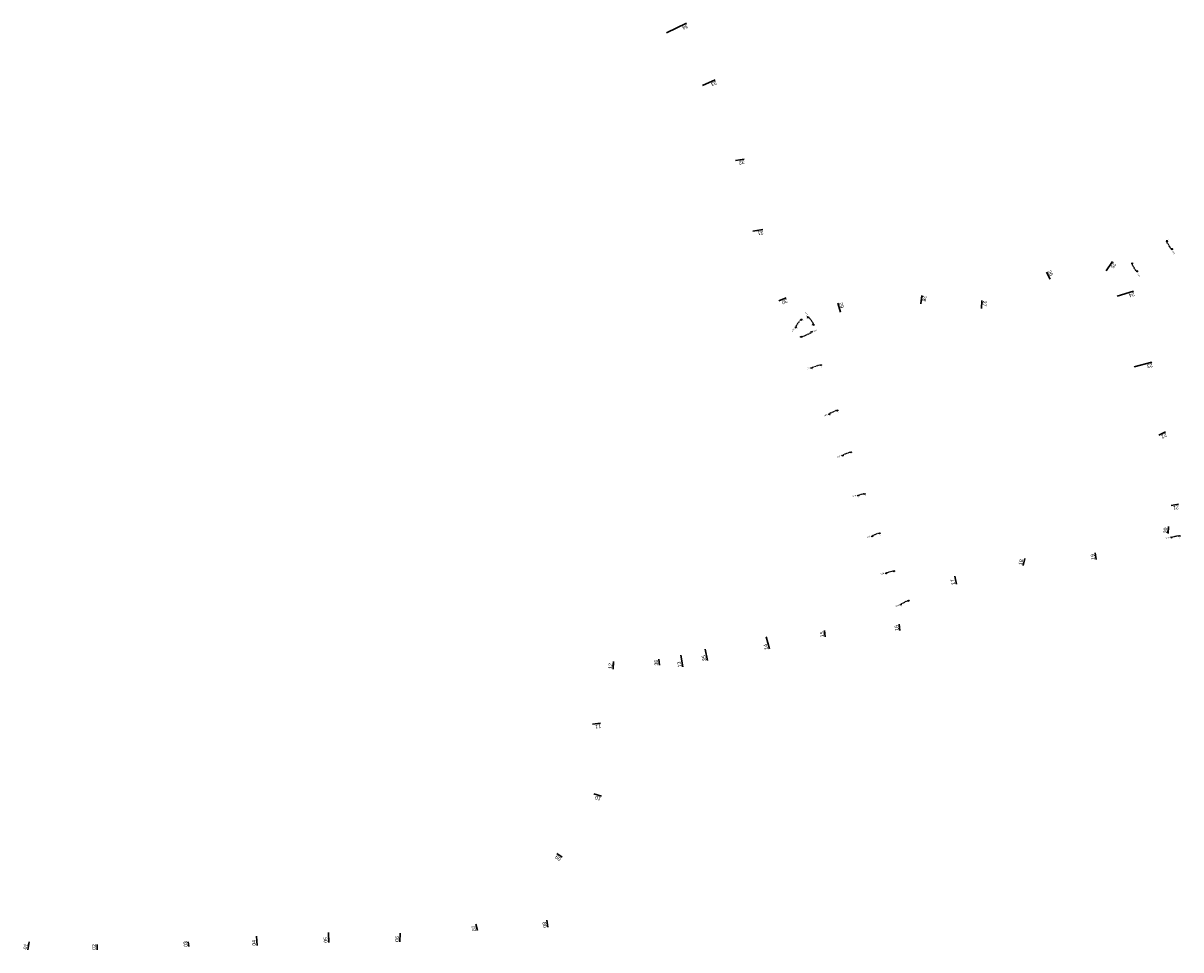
# Model space of a CAD drawing. Header units: metres. Extents: x 189849 to 197696, y 581892 to 586641.
# Tile 1 of 7: x 189849 to 193763, y 581892 to 585026. Entities that reach past the tile are written whole.
import ezdxf
from ezdxf.enums import TextEntityAlignment as Align

# ---------------------------------------------------------------- set-up
doc = ezdxf.new("R2010")
doc.units = ezdxf.units.M
doc.linetypes.add('XX-CENTER', pattern=[8, 5, -1, 1, -1])
doc.layers.add('0952-PRT_LOCATIELIJN', color=4, linetype='Continuous', lineweight=30)
doc.layers.add('profiellijn', color=7, linetype='XX-CENTER')
doc.layers.add('Teksten', color=7, linetype='Continuous')
doc.styles.add('NLCS-ISO', font='NLCS-ISO.ttf')
doc.styles.add('StagCAD', font='txt', dxfattribs={"width": 0.96})
doc.styles.get("Standard").update_dxf_attribs({"font": 'NLCS-ISO.ttf'})

# ---------------------------------------------------------------- blocks, each defined once
blk = doc.blocks.new('pijldrsn')
at = {"linetype": 'Continuous'}
blk.add_hatch(color=256, dxfattribs=at).paths.add_polyline_path([(-3, -3), (0, 0), (3, -3)])
for p, q in [((-3, -3), (0, 0)), ((0, 0), (3, -3)), ((0, 0), (0, -3)), ((0, 0), (0, 0)), ((0, 0), (0, 0)), ((0, 0), (0, 0)), ((3, -3), (-3, -3))]:
    blk.add_line(p, q, dxfattribs=at)
at = {"linetype": 'Continuous', "const_width": 0.35}
for points in [[(-3, 0), (3, 0)], [(0, 0), (0, -10)]]:
    blk.add_lwpolyline(points, dxfattribs=at)
at = {"flags": 11}
for tag, p in [('TEXTHG', (0, -71.8)), ('TEXTAT', (0, -65))]:
    blk.add_attdef(tag, text='', height=5, dxfattribs=at).set_placement(p, align=Align.TOP_CENTER)

msp = doc.modelspace()

# ---------------------------------------------------------------- linework, layer by layer
at = {"layer": '0952-PRT_LOCATIELIJN'}
for points in [[(192091.6, 585025.7, 0), (192024.5, 584993, 0)], [(192189.1, 584834.5, 0), (192145.3, 584815.3, 0)], [(192286.4, 584566, 0), (192257.4, 584561.7, 0)], [(192349.6, 584328, 0), (192316.1, 584322.3, 0)], [(193532.4, 584220.2, 0), (193510.5, 584188, 0)], [(193308.5, 584184.1, 0), (193321.3, 584160.5, 0)], [(193603.7, 584119.4, 0), (193548.3, 584102.5, 0)], [(192428.8, 584096.4, 0), (192404.1, 584086.3, 0)], [(192887.3, 584105.1, 0), (192883.8, 584076.4, 0)], [(193090.1, 584087.5, 0), (193089.4, 584061.2, 0)], [(192603.5, 584078.3, 0), (192611.9, 584048.7, 0)], [(193665.5, 583879.2, 0), (193605.4, 583863, 0)], [(193711, 583643.2, 0), (193688.6, 583632.9, 0)], [(193755, 583398.6, 0), (193731.1, 583395.1, 0)], [(193720.8, 583300.2, 0), (193721.6, 583323.6, 0)], [(193476.5, 583211.9, 0), (193474.1, 583234, 0)], [(193229.8, 583191.4, 0), (193235.5, 583215.8, 0)], [(193004.5, 583128.3, 0), (192998.8, 583155.3, 0)], [(192813.3, 582971.6, 0), (192810.9, 582992.7, 0)], [(192371.8, 582909.4, 0), (192361.5, 582950, 0)], [(192560.8, 582950, 0), (192558.7, 582971.8, 0)], [(192162.7, 582870.9, 0), (192154.5, 582908.4, 0)], [(191843.6, 582841.5, 0), (191845.1, 582866.6, 0)], [(191999.9, 582854.2, 0), (191998.3, 582875.3, 0)], [(192079, 582848.8, 0), (192072.8, 582888.3, 0)], [(191800.9, 582658.2, 0), (191773.6, 582654.7, 0)], [(191804.5, 582411.5, 0), (191778.7, 582419.6, 0)], [(191671.1, 582205, 0), (191653.6, 582217.2, 0)], [(191384.7, 581957, 0), (191379.6, 581979, 0)], [(191622.9, 581968.3, 0), (191619.4, 581992, 0)], [(190639.4, 581906.4, 0), (190637.7, 581938, 0)], [(190881.7, 581916.3, 0), (190880.6, 581950.1, 0)], [(191122.3, 581918.6, 0), (191123.5, 581948.3, 0)], [(189864.6, 581892, 0), (189868.8, 581918.7, 0)], [(190098.5, 581891.9, 0), (190098.3, 581910.2, 0)], [(190408.7, 581902.9, 0), (190406.5, 581919.4, 0)]]:
    msp.add_polyline3d(points, dxfattribs=at)
at = {"layer": 'profiellijn'}
for p, q in [((193722.6, 584274.7), (193716.1, 584285.1)), ((193729.8, 584263), (193722.6, 584274.7)), ((193605, 584199), (193598.7, 584208.6)), ((193612.3, 584187.9), (193605, 584199)), ((192461.8, 584000.8), (192476.9, 584021.9)), ((192506.2, 584030.2), (192520.6, 584010.2)), ((192499.1, 583972), (192483.2, 583964.4)), ((192513.2, 583978.9), (192499.1, 583972)), ((192517.1, 583862.3), (192530.5, 583866.5)), ((192530.5, 583866.5), (192542.5, 583870.3)), ((192576.7, 583706.5), (192587.8, 583711.7)), ((192587.8, 583711.7), (192598.3, 583716.6)), ((192621.6, 583566.1), (192634.1, 583571.3)), ((192634.1, 583571.3), (192643.8, 583575.3)), ((192674.5, 583430.7), (192683.7, 583433.1)), ((192683.7, 583433.1), (192690.9, 583434.9)), ((192722, 583294.1), (192732.2, 583298)), ((192732.2, 583298), (192740.7, 583301.3)), ((193734.6, 583288.9), (193755.4, 583292.7)), ((192769.4, 583168.4), (192781.6, 583171.4)), ((192781.6, 583171.4), (192789.5, 583173.4)), ((192817.9, 583062.3), (192830.3, 583068.4)), ((192830.3, 583068.4), (192839, 583072.7))]:
    msp.add_line(p, q, dxfattribs=at)

# ---------------------------------------------------------------- block references
for p, rotation in [((193714.5, 584287.7), 121.8342232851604), ((193731.4, 584260.5), 121.8342232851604), ((193597.1, 584211.1), 123.1411019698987), ((193613.9, 584185.3), 123.1411019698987), ((192460, 583998.4), 54.26827352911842), ((192478.7, 584024.4), 54.26827352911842), ((192504.4, 584032.6), 305.9308516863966), ((192522.4, 584007.8), 305.9308516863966), ((192480.5, 583963.1), 205.7918705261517), ((192515.9, 583980.2), 205.7918705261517), ((192514.2, 583861.4), 17.4904450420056), ((192545.3, 583871.2), 17.4904450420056), ((192574, 583705.3), 24.92172632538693), ((192601, 583717.8), 24.92172632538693), ((192646.6, 583576.5), 22.50141749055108), ((192618.9, 583565), 22.50141749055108), ((192671.6, 583430), 14.20763743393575), ((192693.8, 583435.6), 14.20763743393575), ((192743.5, 583302.4), 21.1769874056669), ((192719.2, 583293), 21.1769874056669), ((193731.7, 583288.3), 10.41103784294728), ((193758.3, 583293.2), 10.41103784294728), ((192766.5, 583167.6), 14.06498761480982), ((192792.4, 583174.2), 14.06498761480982), ((192815.2, 583061), 26.4078465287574), ((192841.6, 583074.1), 26.4078465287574)]:
    msp.add_blockref('pijldrsn', p, dxfattribs=dict(at, rotation=rotation))

# ---------------------------------------------------------------- texts
at = {"layer": '0952-PRT_LOCATIELIJN', "style": 'StagCAD', "width": 0.96}
for s, rotation, p in [('34', 205.9857, (192091.6, 585025.7)), ('33', 203.6257, (192189.1, 584834.5)), ('32', 188.5035, (192286.4, 584566)), ('31', 189.651, (192349.6, 584328)), ('25', 235.879, (193532.4, 584220.2)), ('26', 298.4748, (193308.5, 584184.1)), ('30', 202.2494, (192428.8, 584096.4)), ('29', 285.9078, (192603.5, 584078.3)), ('28', 263.0992, (192887.3, 584105.1)), ('27', 268.3541, (193090.1, 584087.5)), ('24', 196.9246, (193603.7, 584119.4)), ('23', 195.0367, (193665.5, 583879.2)), ('22', 204.7797, (193711, 583643.2)), ('21', 188.2638, (193755, 583398.6)), ('20', 88.2097, (193720.8, 583300.2)), ('19', 96.3318, (193476.5, 583211.9)), ('18', 76.7799, (193229.8, 583191.4)), ('17', 101.8663, (193004.5, 583128.3)), ('16', 96.3978, (192813.3, 582971.6)), ('15', 95.5388, (192560.8, 582950)), ('14', 104.3181, (192371.8, 582909.4)), ('36', 94.3482, (191999.9, 582854.2)), ('35', 102.2501, (192162.7, 582870.9)), ('12', 86.6888, (191843.6, 582841.5)), ('13', 98.8849, (192079, 582848.8)), ('11', 187.3083, (191800.9, 582658.2)), ('10', 162.4881, (191804.5, 582411.5)), ('09', 145.2305, (191671.1, 582205)), ('07', 103.049, (191384.7, 581957)), ('08', 98.5248, (191622.9, 581968.3)), ('05', 91.8128, (190881.7, 581916.3)), ('06', 87.7257, (191122.3, 581918.6)), ('01', 81.2092, (189864.6, 581892)), ('02', 90.8468, (190098.5, 581891.9)), ('03', 97.4579, (190408.7, 581902.9)), ('04', 93.0752, (190639.4, 581906.4))]:
    msp.add_text(s, height=12.5, rotation=rotation, dxfattribs=at).set_placement(p, align=Align.BOTTOM_LEFT)
at = {"layer": 'Teksten', "style": 'NLCS-ISO'}
for s, rotation, p in [('450', 121.8342, (193735.1, 584254.5)), ('460', 123.1411, (193617.7, 584179.5)), ('475', 305.9309, (192500.3, 584038.3)), ('478', 54.2683, (192455.9, 583992.7)), ('470', 205.7919, (192522.2, 583983.2)), ('479', 17.4904, (192507.6, 583859.3)), ('480', 24.9217, (192567.7, 583702.3)), ('490', 22.5014, (192612.4, 583562.3)), ('500', 14.2076, (192664.8, 583428.3)), ('510', 21.177, (192712.7, 583290.5)), ('1010', 10.411, (193724.8, 583287.1)), ('520', 14.065, (192759.7, 583165.9)), ('530', 26.4078, (192809, 583057.9))]:
    msp.add_text(s, height=5, rotation=rotation, dxfattribs=at).set_placement(p, align=Align.MIDDLE_RIGHT)

doc.saveas('drawing.dxf')
